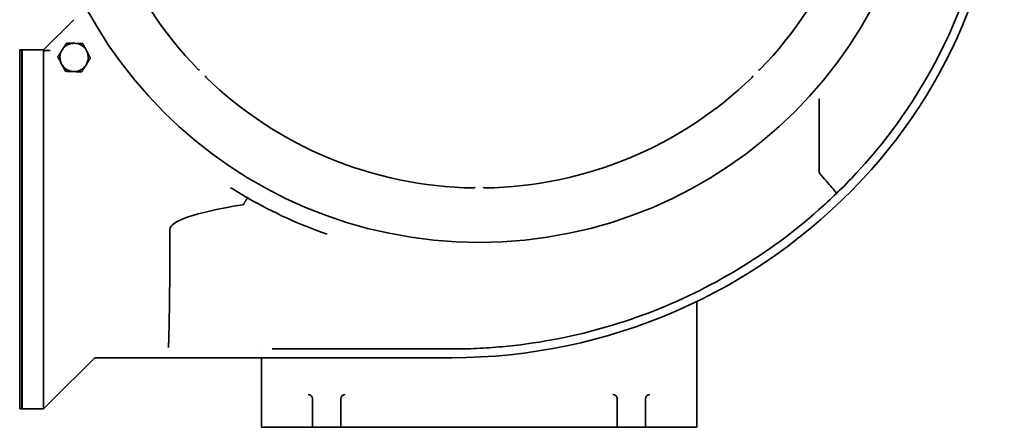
# Model space of a CAD drawing. Header units: millimetres. Extents: x 194 to 646, y 39 to 555.
# Tile 1 of 2: x 194 to 646, y 39 to 227. Entities that reach past the tile are written whole.
import ezdxf

# ---------------------------------------------------------------- set-up
doc = ezdxf.new("R2010")
doc.units = ezdxf.units.MM
doc.header["$LTSCALE"] = 2
doc.layers.add('Krawędzie widoczne(ISO)', color=7, linetype='Continuous', lineweight=35, true_color=0x262659)

msp = doc.modelspace()

# ---------------------------------------------------------------- linework, layer by layer
at = {"layer": 'Krawędzie widoczne(ISO)'}
for p, q in [((218.74, 226.74), (204.88, 212.87)), ((193.88, 212.87), (193.88, 47.87)), ((193.88, 212.87), (194.88, 212.87)), ((194.88, 212.87), (194.88, 47.87)), ((194.88, 212.77), (194.98, 212.87)), ((194.98, 212.87), (194.98, 47.87)), ((204.88, 212.87), (194.98, 212.87)), ((204.88, 212.87), (204.88, 212.57)), ((204.88, 212.57), (207.88, 212.57)), ((204.88, 212.26), (204.88, 48.48)), ((561.08, 190.05), (561.08, 190.04)), ((561.08, 190.04), (561.08, 156.57)), ((504.88, 101.65), (504.88, 101.65)), ((504.88, 66.68), (504.88, 97.2)), ((304.88, 75.4), (304.88, 75.4)), ((309.87, 75.37), (392.37, 75.37)), ((207.88, 50.87), (228.38, 71.37)), ((228.38, 71.37), (392.37, 71.37)), ((304.88, 71.37), (304.88, 66.68)), ((304.88, 66.68), (304.88, 54.68)), ((504.88, 54.68), (504.88, 66.68)), ((304.88, 54.68), (304.88, 52.55)), ((504.88, 52.55), (504.88, 54.68)), ((205.31, 48.3), (207.88, 50.87)), ((304.88, 52.55), (304.88, 39.37)), ((328.38, 52.37), (328.38, 52.81)), ((328.38, 39.37), (328.38, 52.37)), ((341.38, 52.81), (341.38, 52.37)), ((341.38, 52.37), (341.38, 39.37)), ((468.38, 52.37), (468.38, 52.81)), ((468.38, 39.37), (468.38, 52.37)), ((481.38, 52.81), (481.38, 52.37)), ((481.38, 52.37), (481.38, 39.37)), ((504.88, 39.37), (504.88, 52.55)), ((193.88, 47.87), (194.88, 47.87)), ((194.88, 47.97), (194.98, 47.87)), ((204.88, 47.87), (194.98, 47.87)), ((205.18, 48.17), (204.88, 48.17)), ((204.88, 48.17), (204.88, 47.87)), ((204.88, 47.87), (205.18, 48.17)), ((205.31, 48.3), (205.18, 48.17)), ((314.88, 39.37), (304.88, 39.37)), ((328.38, 39.37), (314.88, 39.37)), ((341.38, 39.37), (328.38, 39.37)), ((468.38, 39.37), (341.38, 39.37)), ((481.38, 39.37), (468.38, 39.37)), ((494.88, 39.37), (481.38, 39.37)), ((504.88, 39.37), (494.88, 39.37))]:
    msp.add_line(p, q, dxfattribs=at)
msp.add_circle((404.88, 329.37), 205, dxfattribs=at)
for centre, radius, start, end in [((404.88, 329.37), 180, 180.8598, 224.1387), ((404.88, 329.37), 180, 315.8615, 359.1388), ((403.92, 318.59), 238.2, 316.9958, 2.5934), ((403.92, 318.59), 242.2, 316.9958, 2.5934), ((218.88, 209.37), 6.5, 147.731, 207.731), ((218.88, 209.37), 6.5, 87.731, 147.731), ((218.88, 209.37), 6.5, 27.731, 87.731), ((218.88, 209.37), 6.5, 327.731, 27.731), ((218.88, 209.37), 6.5, 207.731, 267.731), ((218.88, 209.37), 6.5, 267.731, 327.731), ((404.88, 329.37), 180, 225.8612, 269.1399), ((404.88, 329.37), 180, 270.8601, 314.14), ((392.37, 329.37), 254, 314.0667, 316.9958), ((392.37, 329.37), 258, 270, 316.9958), ((404.88, 329.37), 213, 240.0645, 250.8821)]:
    msp.add_arc(centre, radius, start, end, dxfattribs=at)
for centre, major_axis, ratio, start_param, end_param in [((1824.88, 130.37), (-1562, 0), 0.035211, 6.076439, 6.283185), ((326.38, 52.41), (1.43, -1.43), 0.982697, 0.794125, 2.347468), ((343.38, 52.41), (-1.43, -1.43), 0.982697, 3.935717, 5.48906), ((466.38, 52.41), (1.43, -1.43), 0.982697, 0.794125, 2.347468), ((483.38, 52.41), (-1.43, -1.43), 0.982697, 3.935717, 5.48906), ((326.38, 52.37), (0, 2), 0.999848, 4.712389, 4.729842), ((343.38, 52.37), (0, 2), 0.999848, 1.553343, 1.570796), ((466.38, 52.37), (0, 2), 0.999848, 4.712389, 4.729842), ((483.38, 52.37), (0, 2), 0.999848, 1.553343, 1.570796)]:
    msp.add_ellipse(centre, major_axis=major_axis, ratio=ratio, start_param=start_param, end_param=end_param, dxfattribs=at)
for points, knots in [([(207.88, 212.57), (207.5, 212.57), (207.1, 212.57), (206.36, 212.54), (206.02, 212.52), (205.49, 212.47), (205.26, 212.43), (204.95, 212.35), (204.88, 212.31), (204.88, 212.26)], [0, 0, 0, 0, 0.1129535, 0.1129535, 0.225907, 0.225907, 0.3396105, 0.3396105, 0.453314, 0.453314, 0.453314, 0.453314]), ([(275.7, 204.02), (275.81, 203.91), (275.93, 203.82), (276.13, 203.72), (276.2, 203.69), (276.34, 203.66), (276.41, 203.65), (276.48, 203.65), (276.48, 203.65), (276.48, 203.65)], [-0.08822502, -0.08822502, -0.08822502, -0.08822502, -0.04228873, -0.04228873, -0.02064974, -0.02064974, 0, 0, 0.00036568, 0.00036568, 0.00036568, 0.00036568]), ([(533.28, 203.65), (533.28, 203.65), (533.28, 203.65), (533.35, 203.65), (533.42, 203.66), (533.56, 203.7), (533.63, 203.72), (533.82, 203.82), (533.95, 203.91), (534.06, 204.02)], [-0.09837251, -0.09837251, -0.09837251, -0.09837251, -0.09795394, -0.09795394, -0.07338614, -0.07338614, -0.04744617, -0.04744617, 0, 0, 0, 0]), ([(279.16, 200.97), (279.16, 200.97), (279.16, 200.97), (279.16, 200.9), (279.17, 200.83), (279.2, 200.69), (279.23, 200.61), (279.33, 200.42), (279.42, 200.3), (279.53, 200.19)], [-0.09557865, -0.09557865, -0.09557865, -0.09557865, -0.0951798, -0.0951798, -0.0715525, -0.0715525, -0.04642291, -0.04642291, 0, 0, 0, 0]), ([(530.23, 200.2), (530.34, 200.3), (530.44, 200.43), (530.53, 200.63), (530.56, 200.69), (530.59, 200.83), (530.6, 200.9), (530.6, 200.97), (530.6, 200.97), (530.6, 200.97)], [-0.08774713, -0.08774713, -0.08774713, -0.08774713, -0.04232957, -0.04232957, -0.02074515, -0.02074515, 0, 0, 0.00036685, 0.00036685, 0.00036685, 0.00036685]), ([(561.01, 190.43), (561.01, 190.43), (561.01, 190.43), (561.03, 190.39), (561.05, 190.32), (561.07, 190.18), (561.08, 190.12), (561.08, 190.05)], [-0.04394278, -0.04394278, -0.04394278, -0.04394278, -0.043792, -0.043792, -0.01981349, -0.01981349, -0.00039329, -0.00039329, -0.00039329, -0.00039329]), ([(561.08, 156.57), (561.08, 156.53), (561.08, 156.49), (561.1, 156.41), (561.11, 156.38), (561.13, 156.32), (561.15, 156.29), (561.17, 156.26)], [-2.62642465, -2.62642465, -2.62642465, -2.62642465, -2.59665953, -2.59665953, -2.5705347, -2.5705347, -2.54710236, -2.54710236, -2.54710236, -2.54710236]), ([(561.17, 156.26), (562.24, 155), (563.32, 153.78), (564.31, 152.63), (565.31, 151.48), (566.22, 150.44), (566.96, 149.57), (567.67, 148.73), (568.23, 148.07), (568.58, 147.6), (568.92, 147.16), (569.07, 146.91), (569.02, 146.87), (569.02, 146.86), (569.02, 146.86), (569.02, 146.86)], [0, 0, 0, 0, 0.496559, 0.496559, 0.496559, 0.997993, 0.997993, 0.997993, 1.480056, 1.480056, 1.480056, 1.940102, 1.940102, 1.940102, 1.9429, 1.9429, 1.9429, 1.9429]), ([(402.18, 149.39), (402.31, 149.39), (402.45, 149.41), (402.65, 149.47), (402.73, 149.5), (402.86, 149.58), (402.93, 149.63), (402.98, 149.68), (402.98, 149.68), (402.98, 149.68)], [-0.08755481, -0.08755481, -0.08755481, -0.08755481, -0.04783347, -0.04783347, -0.02320292, -0.02320292, 0, 0, 0.00036696, 0.00036696, 0.00036696, 0.00036696]), ([(406.77, 149.68), (406.77, 149.68), (406.77, 149.68), (406.83, 149.63), (406.88, 149.59), (407.01, 149.51), (407.08, 149.48), (407.28, 149.41), (407.43, 149.39), (407.58, 149.39)], [-0.08810888, -0.08810888, -0.08810888, -0.08810888, -0.087742, -0.087742, -0.06623347, -0.06623347, -0.04371022, -0.04371022, 0, 0, 0, 0]), ([(298.59, 144.79), (298.58, 144.79), (298.57, 144.79), (298.56, 144.78), (298.55, 144.77), (298.54, 144.76), (298.52, 144.74), (298.51, 144.72), (298.49, 144.7), (298.47, 144.67), (298.46, 144.66), (298.46, 144.65), (298.45, 144.65), (298.43, 144.62), (298.4, 144.58), (298.37, 144.54), (298.34, 144.5), (298.31, 144.46), (298.28, 144.41), (298.25, 144.36), (298.21, 144.3), (298.17, 144.24), (298.16, 144.23), (298.16, 144.22), (298.15, 144.21), (298.11, 144.15), (298.07, 144.08), (298.02, 144.01), (297.98, 143.95), (297.94, 143.88), (297.9, 143.81), (297.89, 143.81), (297.89, 143.8), (297.89, 143.8), (297.84, 143.73), (297.79, 143.65), (297.74, 143.57), (297.69, 143.49), (297.64, 143.4), (297.59, 143.31), (297.58, 143.3), (297.57, 143.28), (297.56, 143.27), (297.5, 143.18), (297.44, 143.08), (297.38, 142.98), (297.33, 142.89), (297.27, 142.79), (297.21, 142.69), (297.15, 142.58), (297.08, 142.48), (297.02, 142.37), (296.96, 142.26), (296.9, 142.16), (296.83, 142.05), (296.83, 142.05), (296.83, 142.04), (296.82, 142.04)], [-0.5565478, -0.5565478, -0.5565478, -0.5565478, -0.5185873, -0.5185873, -0.5185873, -0.4809359, -0.4809359, -0.4809359, -0.4428451, -0.4428451, -0.4428451, -0.433961, -0.433961, -0.433961, -0.3960243, -0.3960243, -0.3960243, -0.3579016, -0.3579016, -0.3579016, -0.3200894, -0.3200894, -0.3200894, -0.3122336, -0.3122336, -0.3122336, -0.2741288, -0.2741288, -0.2741288, -0.2386517, -0.2386517, -0.2386517, -0.2365026, -0.2365026, -0.2365026, -0.2000264, -0.2000264, -0.2000264, -0.1621629, -0.1621629, -0.1621629, -0.155994, -0.155994, -0.155994, -0.1169955, -0.1169955, -0.1169955, -0.0791135, -0.0791135, -0.0791135, -0.0395567, -0.0395567, -0.0395567, -0.0022107, -0.0022107, -0.0022107, 0, 0, 0, 0]), ([(392.37, 75.37), (396.21, 75.37), (403.92, 75.55), (419.28, 76.6), (445.95, 80.26), (483.04, 90.61), (524.57, 110.86), (552.36, 131.31), (566.34, 144.27), (569.02, 146.86)], [14.406094, 14.406094, 14.406094, 14.406094, 15.499259, 16.592425, 18.778757, 23.15142, 27.524083, 31.896746, 32.957851, 32.957851, 32.957851, 32.957851]), ([(296.82, 142.04), (296.82, 142.03), (296.82, 142.03), (296.82, 142.03), (296.78, 141.97), (296.73, 141.91), (296.68, 141.87), (296.67, 141.87), (296.67, 141.86), (296.67, 141.86), (296.61, 141.82), (296.55, 141.79), (296.49, 141.76), (296.47, 141.75), (296.46, 141.75), (296.44, 141.74), (296.37, 141.71), (296.29, 141.69), (296.22, 141.68), (296.19, 141.67), (296.17, 141.67), (296.14, 141.66)], [1.8792872, 1.8792872, 1.8792872, 1.8792872, 1.8806532, 1.8806532, 1.8806532, 1.9111223, 1.9111223, 1.9111223, 1.9128808, 1.9128808, 1.9128808, 1.940887, 1.940887, 1.940887, 1.9483863, 1.9483863, 1.9483863, 1.980183, 1.980183, 1.980183, 1.9909625, 1.9909625, 1.9909625, 1.9909625]), ([(262.19, 76.06), (262.2, 76.2), (262.21, 76.38), (262.22, 76.57), (262.26, 77.27), (262.3, 78.27), (262.34, 79.55), (262.37, 80.66), (262.41, 81.97), (262.45, 83.47), (262.47, 84.6), (262.5, 85.83), (262.53, 87.17), (262.55, 88.4), (262.57, 89.73), (262.6, 91.14), (262.62, 92.77), (262.65, 94.51), (262.67, 96.34), (262.72, 99.69), (262.76, 103.36), (262.79, 107.24), (262.79, 107.9), (262.8, 108.55), (262.8, 109.22), (262.83, 112.35), (262.84, 115.6), (262.86, 118.9), (262.87, 122.66), (262.88, 126.51), (262.88, 130.37)], [-7.792822, -7.792822, -7.792822, -7.792822, -7.508319, -7.508319, -7.508319, -6.503667, -6.503667, -6.503667, -5.634023, -5.634023, -5.634023, -4.98545, -4.98545, -4.98545, -4.383434, -4.383434, -4.383434, -3.6819, -3.6819, -3.6819, -2.394134, -2.394134, -2.394134, -2.178387, -2.178387, -2.178387, -1.158932, -1.158932, -1.158932, 0, 0, 0, 0]), ([(204.88, 48.48), (204.88, 48.43), (204.95, 48.39), (205.16, 48.33), (205.23, 48.32), (205.31, 48.3)], [-0.453314, -0.453314, -0.453314, -0.453314, -0.3396105, -0.3396105, -0.296507, -0.296507, -0.296507, -0.296507])]:
    msp.add_open_spline(points, degree=3, knots=knots, dxfattribs=at)
for points in [[(211.38, 209.67), (212.45, 211.37), (213.38, 212.84)], [(213.38, 212.84), (214.31, 214.31), (215.39, 216.01)], [(215.39, 216.01), (217.4, 215.93), (219.14, 215.87)], [(219.14, 215.87), (220.88, 215.8), (222.89, 215.72)], [(222.89, 215.72), (223.82, 213.94), (224.63, 212.4)], [(213.12, 206.35), (212.31, 207.89), (211.38, 209.67)], [(226.38, 209.07), (225.3, 207.37), (224.37, 205.9)], [(224.63, 212.4), (225.44, 210.85), (226.38, 209.07)], [(214.87, 203.02), (213.94, 204.8), (213.12, 206.35)], [(224.37, 205.9), (223.44, 204.43), (222.37, 202.73)], [(218.62, 202.88), (216.88, 202.94), (214.87, 203.02)], [(222.37, 202.73), (220.36, 202.81), (218.62, 202.88)]]:
    msp.add_rational_spline(points, [1, 1.0379548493, 1], degree=2, dxfattribs=at)
msp.add_open_spline([(298.59, 144.79), (295.93, 146.32), (293.32, 147.9), (290.76, 149.52)], degree=3, dxfattribs=at)

doc.saveas('drawing.dxf')
